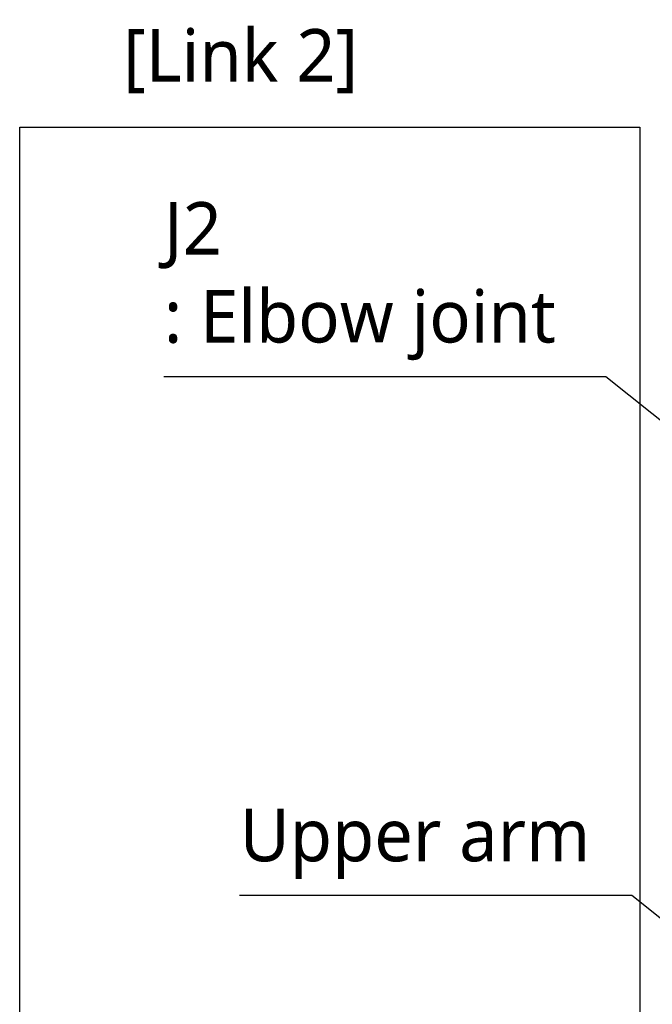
# Model space of a CAD drawing. Header units: millimetres. Extents: x 0 to 4378, y 0 to 2376.
# Tile 201 of 256: x 1186 to 1378, y 1111 to 1411. Entities that reach past the tile are written whole.
import ezdxf

# ---------------------------------------------------------------- set-up
doc = ezdxf.new("R2010")
doc.units = ezdxf.units.MM
doc.header["$LTSCALE"] = 0.2
doc.layers.add('05_Section Line', color=3, linetype='Continuous')
doc.styles.add('Rainbow-5.0 Style', font='malgunsl.ttf')
doc.dimstyles.new('Rainbow-5.0 Style', dxfattribs={"dimtxt": 4, "dimasz": 2.5, "dimexe": 1, "dimexo": 1, "dimgap": 1, "dimtad": 1, "dimdsep": 46, "dimtxsty": 'Rainbow-5.0 Style', "dimcen": 0, "dimclrd": 251, "dimclre": 251, "dimclrt": 7, "dimazin": 3, "dimtp": 0.1, "dimtm": 0.1, "dimtfac": 0.61, "dimtmove": 0, "dimatfit": 3, "dimfxl": 1, "dimlwd": -1, "dimlwe": -1, "dimarcsym": 1})

msp = doc.modelspace()

# ---------------------------------------------------------------- linework, layer by layer
at = {"layer": '05_Section Line'}
msp.add_lwpolyline([(1186.424, 1377.901), (1374.686, 1377.901), (1374.686, 829.701), (1186.424, 829.701)], close=True, dxfattribs=at)

# ---------------------------------------------------------------- texts
at = {"color": 7, "char_height": 16, "attachment_point": 7, "style": 'Rainbow-5.0 Style'}
for s, insert in [('[Link 2]', (1217.811, 1388.143)), ('J2\\P: Elbow joint', (1230.202, 1307.078)), ('Upper arm', (1253.204, 1149.505))]:
    msp.add_mtext(s, dxfattribs=dict(at, insert=insert))

# ---------------------------------------------------------------- leaders
at = {"annotation_type": 0, "has_hookline": 1, "hookline_direction": 1}
for points, text_width in [([(1496.646, 1196.457), (1364.346, 1302.078), (1351.846, 1302.078)], 116.644), ([(1496.648, 1044.674), (1372.305, 1144.505), (1359.805, 1144.505)], 101.602)]:
    msp.add_leader(points, dimstyle='Rainbow-5.0 Style', override={"dimscale": 5, "dimgap": 1, "dimtad": 1}, dxfattribs=dict(at, text_width=text_width))

doc.saveas('drawing.dxf')
